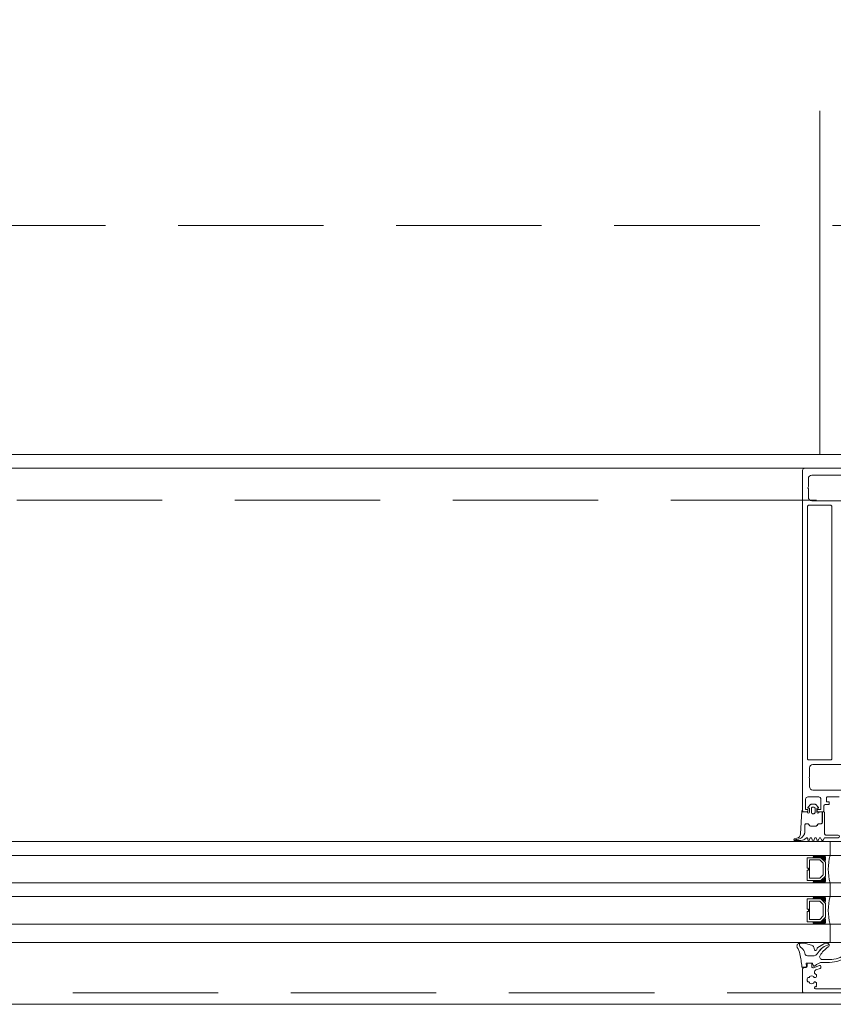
# Model space of a CAD drawing. Header units: millimetres. Extents: x 213386 to 506888, y 183055 to 450952.
# Tile 134 of 256: x 379427 to 379783, y 284292 to 284722. Entities that reach past the tile are written whole.
import ezdxf

# ---------------------------------------------------------------- set-up
doc = ezdxf.new("R2010")
doc.units = ezdxf.units.MM
doc.linetypes.add('CK_Čerchovaná 50', pattern=[6, 3, -1.5, 0, -1.5])
doc.linetypes.add('ČÁRKOVANÁ', pattern=[19.05, 12.7, -6.35])
doc.layers.add('FASÁDA DETAILNÍ', color=255, linetype='Continuous', lineweight=0)
doc.layers.add('TENKA', color=255, linetype='Continuous', lineweight=0)

# ---------------------------------------------------------------- blocks, each defined once
blk = doc.blocks.new('284336')
for points in [[(-0.7, -9.6), (-10, -9.6, 0.414511), (-10.51, -10.11), (-10.51, -15.51, -1), (-11.69, -15.51), (-11.69, -9.6), (-12.69, -8.95, -0.668884), (-12.6, -8.23), (-11.99, -8.01, 0.766384), (-11.99, -7.21), (-12.6, -6.99, -0.76831), (-12.6, -6.23), (-11.99, -6.01, 0.766384), (-11.99, -5.21), (-12.6, -4.99, -0.76831), (-12.6, -4.23), (-11.99, -4.01, 0.766384), (-11.99, -3.21), (-12.6, -2.99, -0.877523), (-12.5, -2.22), (-12.1, -2.22, 0.698129), (-11.83, -1.5, -0.220231), (-12.89, 0.78), (-12.89, 3.45, -0.157143), (-12.82, 3.68), (-12.69, 3.42, -0.067482), (-12.48, 2.53, 0.393136), (-8.66, -1.02), (-6.1, -1.02, -0.414214), (-5.61, -1.51), (-5.61, -2.22, -0.267949), (-5.85, -2.65), (-6.35, -2.93, 0.267949), (-6.61, -3.38), (-6.61, -5.84, 0.267949), (-6.35, -6.29), (-5.85, -6.57, -0.267949), (-5.61, -7), (-5.61, -8.11, 0.414215), (-5.1, -8.62), (-0.41, -8.62), (-0.41, -9.31, -0.414212), (-0.7, -9.6)], [(-0.41, 0), (-0.41, -2, 0.990243), (-0.4, -3.02), (0.9, -3.02, 0.414214), (1.21, -2.71), (1.21, -2.61, -0.668123), (1.71, -2.4), (2.75, -3.45, -0.199004), (2.89, -3.79), (2.89, -5.43, -0.199038), (2.75, -5.77), (1.71, -6.82, -0.668191), (1.21, -6.61), (1.21, -6.51, 0.414214), (0.9, -6.2), (-0.4, -6.2, 0.990269), (-0.41, -7.22), (-0.41, -8.6), (-5.1, -8.6, -0.414215), (-5.59, -8.11), (-5.59, -7, 0.267949), (-5.84, -6.56), (-6.34, -6.27, -0.267949), (-6.59, -5.84), (-6.59, -3.38, -0.267949), (-6.34, -2.95), (-5.84, -2.66, 0.267949), (-5.59, -2.22), (-5.59, -1.51, 0.414214), (-6.1, -1), (-8.66, -1, -0.393156), (-12.46, 2.53, 0.067572), (-12.67, 3.43), (-12.8, 3.7, -0.637545), (-12.12, 3.53), (-11.92, 2.53, 0.344315), (-10.06, 0.91), (0, 0.38, -0.406913), (0.39, 0), (-0.41, 0)], [(1.7, -4.31, 0.414235), (1.2, -3.81), (-0.7, -3.81, 0.414214), (-1.2, -4.31), (-1.2, -4.91, 0.414214), (-0.7, -5.41), (1.2, -5.41, 0.414235), (1.7, -4.91), (1.7, -4.31)]]:
    blk.add_lwpolyline(points, format="xyb", close=True)
blk = doc.blocks.new('433270')
blk.add_lwpolyline([(1, 0, 0.414364), (0, -1), (0, -1.4, 0.255924), (0.23, -1.83, -0.547723), (0.23, -3.17, 0.255924), (0, -3.6), (0, -14.6, 0.414214), (0.3, -14.9), (1.2, -14.9, 0.414214), (1.7, -14.4), (1.7, -10.3, -0.414214), (2, -10), (6, -10, 0.414248), (7, -9), (7, -7.7, 0.414179), (6.5, -7.2), (5.7, -7.2, 0.414232), (5.4, -7.5), (5.4, -8.2, -0.414198), (5.1, -8.5), (2.8, -8.5, -0.414204), (1.8, -7.5), (1.8, -4.49, -0.147432), (1.97, -3.94, 0.147461), (2.4, -2.5), (2.4, -2.3, -0.414214), (2.9, -1.8), (21.87, -1.8, -0.668178), (22.22, -2.65), (22.16, -2.72, 1), (21.59, -3.29), (21.52, -3.35, 0.198912), (21.38, -3.71), (21.38, -4.05, 0.414214), (22.08, -4.75), (22.38, -4.75, 0.576988), (22.64, -4.3, -0.311246), (24.56, -4.3, 0.576988), (24.82, -4.75), (25.3, -4.75, -0.260065), (25.3, -6.65), (24.82, -6.65, 0.576988), (24.56, -7.1, -0.311246), (22.64, -7.1, 0.576988), (22.38, -6.65), (22.08, -6.65, 0.414214), (21.38, -7.35), (21.38, -7.61, 0.267949), (21.63, -8.04), (21.89, -8.2, -0.637047), (21.73, -10), (19.83, -10.7, 0.315299), (19.5, -11.17), (19.5, -11.49, 0.520567), (20.17, -11.96), (22.83, -10.99, -0.520567), (23.5, -11.46), (23.5, -12.5, 0.414062), (24, -13), (25, -13, 0.414186), (25.5, -12.5), (25.5, -11.5, -0.414182), (26, -11), (27, -11, 0.414214), (27.5, -10.5), (27.5, -0.5, 0.414214), (27, 0), (1, 0)], format="xyb", close=True)
blk = doc.blocks.new('284325')
for points in [[(0.84, -5.23, -0.560316), (0.94, -4.73), (1.94, -4.36, 0.3153), (2.14, -4.08), (2.14, -1.89, 0.451558), (1.8, -1.59), (0.9, -1.7, -0.399586), (0.57, -1.46), (0.3, -0.07, -0.415977), (0.53, 0.29, 0.024107), (6.15, 1.24, 0.076636), (8.99, 2.34, -0.577615), (10.79, 1.3), (10.02, 1.37, 0.283171), (9.08, 0.9, -0.168429), (7.07, -0.74), (5.9, -1.16, 0.315302), (5.24, -2.1), (5.24, -4.21, 0.269719), (6.76, -6.82, -0.194797), (10.18, -11.53, -0.342663), (9.17, -11.17, 0.119207), (5.43, -7.59, 0.578571), (3.63, -8.62), (3.63, -11.77, 0.176415), (6.16, -18.72, -1), (5.24, -19.49, -0.176415), (2.43, -11.77), (2.43, -8.89, 0.208286), (0.84, -5.23)], [(8.95, -6.65), (10.32, -8.78, -0.134555), (10.79, -10.63, -0.339795), (10.19, -11.53, 0.194788), (6.76, -6.81, -0.269736), (5.25, -4.21), (5.25, -2.1, -0.315302), (5.9, -1.17), (7.07, -0.74, 0.168429), (9.09, 0.89, -0.283167), (10.01, 1.36), (10.79, 1.29), (10.79, -0.74, -0.070852), (10.71, -1.3), (9.95, -3.93, -0.241839), (9.08, -4.83), (7.93, -5.22, 0.836024), (8.08, -6.19), (8.11, -6.19, -0.255349), (8.95, -6.65)]]:
    blk.add_lwpolyline(points, format="xyb", close=True)

msp = doc.modelspace()

# ---------------------------------------------------------------- linework, layer by layer
at = {"layer": 'FASÁDA DETAILNÍ'}
for p, q in [((379770.14, 284526.15), (376933.14, 284526.15)), ((387044.81, 284363.15), (373041.64, 284363.15)), ((393344.81, 284363.15), (373041.64, 284363.15)), ((380744.81, 284363.15), (374963.47, 284363.15)), ((379781.14, 284363.15), (379438.14, 284363.15)), ((379781.14, 284357.15), (379781.14, 284363.15)), ((373041.64, 284357.15), (387044.81, 284357.15)), ((373041.64, 284357.15), (393344.81, 284357.15)), ((376922.14, 284357.15), (380744.81, 284357.15)), ((379438.14, 284357.15), (379781.14, 284357.15)), ((387044.81, 284345.15), (373041.64, 284345.15)), ((393344.81, 284345.15), (373041.64, 284345.15)), ((380744.81, 284345.15), (376922.14, 284345.15)), ((379781.14, 284345.15), (379438.14, 284345.15)), ((379781.14, 284339.15), (379781.14, 284345.15)), ((373041.64, 284339.15), (387044.81, 284339.15)), ((373041.64, 284339.15), (393344.81, 284339.15)), ((376881.14, 284339.15), (380744.81, 284339.15)), ((379438.14, 284339.15), (379781.14, 284339.15)), ((387044.81, 284327.15), (373041.64, 284327.15)), ((393344.81, 284327.15), (373041.64, 284327.15)), ((380744.81, 284327.15), (376922.14, 284327.15)), ((379781.14, 284327.15), (379438.14, 284327.15)), ((379781.14, 284319.15), (379781.14, 284327.15)), ((373041.64, 284319.15), (399616.64, 284319.15)), ((379438.14, 284319.15), (379781.14, 284319.15))]:
    msp.add_line(p, q, dxfattribs=at)
for points in [[(399616.64, 284292.15), (373036.64, 284292.15), (373036.64, 307972.15), (399616.64, 307972.15)], [(399376.64, 284532.15), (373276.64, 284532.15), (373276.64, 307732.15), (399376.64, 307732.15)], [(379771.14, 284356.15), (379777.14, 284356.15), (379779.14, 284354.15), (379779.14, 284348.15), (379777.14, 284346.15), (379771.14, 284346.15), (379771.14, 284350.65), (379771.64, 284350.65), (379771.64, 284351.65), (379771.14, 284351.65)], [(379772.14, 284347.15), (379772.14, 284355.15), (379776.72, 284355.15), (379778.14, 284353.74), (379778.14, 284348.71), (379776.72, 284347.15)], [(379771.14, 284338.15), (379777.14, 284338.15), (379779.14, 284336.15), (379779.14, 284330.15), (379777.14, 284328.15), (379771.14, 284328.15), (379771.14, 284332.65), (379771.64, 284332.65), (379771.64, 284333.65), (379771.14, 284333.65)], [(379772.14, 284329.15), (379772.14, 284337.15), (379776.72, 284337.15), (379778.14, 284335.74), (379778.14, 284330.71), (379776.72, 284329.15)]]:
    msp.add_lwpolyline(points, close=True, dxfattribs=at)
at = {"layer": 'FASÁDA DETAILNÍ', "linetype": 'ČÁRKOVANÁ', "ltscale": 5}
msp.add_lwpolyline([(399611.64, 284297.15), (373041.64, 284297.15), (373041.64, 307967.15), (399611.64, 307967.15)], close=True, dxfattribs=at)
at = {"layer": 'FASÁDA DETAILNÍ', "color": 7, "linetype": 'ČÁRKOVANÁ', "ltscale": 5}
for points in [[(399396.64, 284512.15), (373256.64, 284512.15), (373256.64, 307752.15), (399396.64, 307752.15)], [(399276.64, 284632.15), (373376.64, 284632.15), (373376.64, 307632.15), (399276.64, 307632.15)]]:
    msp.add_lwpolyline(points, close=True, dxfattribs=at)
at = {"layer": 'FASÁDA DETAILNÍ'}
for points in [[(379795.64, 284526.15), (379770.14, 284526.15, 0.414214), (379769.14, 284525.15), (379769.14, 284525.15), (379769.14, 284376.65, 0.414214), (379769.64, 284376.15), (379770.94, 284376.15, 0.41422), (379771.44, 284376.65), (379771.44, 284377.15), (379770.44, 284377.15), (379770.44, 284381.65, -0.414214), (379771.44, 284382.65), (379776.14, 284382.65, -0.414214), (379777.14, 284381.65), (379777.14, 284377.15), (379775.44, 284377.15), (379775.44, 284376.65, 0.414201), (379775.94, 284376.15), (379777.94, 284376.15, 0.414214), (379778.44, 284376.65), (379778.44, 284378.8, -0.414214), (379778.94, 284379.3), (379780.74, 284379.3), (379780.74, 284380.55), (379779.54, 284380.55), (379779.54, 284382.35, -0.414214), (379779.84, 284382.65), (379785.14, 284382.65, -0.414167)], [(379791.98, 284511.95), (379773.13, 284511.95, -0.414232), (379771.63, 284513.45), (379771.63, 284517.16, -0.399985), (379771.63, 284518.16), (379771.63, 284521.65, -0.414232), (379773.13, 284523.15), (379791.98, 284523.15, 0.116937)], [(379791.99, 284385.65), (379773.63, 284385.65, -0.414214), (379772.13, 284387.15), (379772.13, 284390.66, -0.399985), (379772.13, 284391.66), (379772.13, 284395.35, -0.414214), (379773.63, 284396.85), (379791.99, 284396.85, 0.13165)]]:
    msp.add_lwpolyline(points, format="xyb", dxfattribs=at)
msp.add_lwpolyline([(379771.24, 284399.35), (379771.24, 284509.45, -0.414214), (379771.74, 284509.95), (379781.44, 284509.95, -0.414214), (379781.94, 284509.45), (379781.94, 284399.35, -0.414214), (379781.44, 284398.85), (379771.74, 284398.85, -0.414214), (379771.24, 284399.35)], format="xyb", close=True, dxfattribs=at)
for centre, radius, start, end in [((379773.28, 284356.65), 0.596, 303.0366, 56.9634), ((379773.57, 284356.65), 0.596, 303.0366, 56.9634), ((379773.86, 284356.65), 0.596, 303.0366, 56.9634), ((379774.15, 284356.65), 0.596, 303.0366, 56.9634), ((379774.45, 284356.65), 0.596, 303.0366, 56.9634), ((379774.74, 284356.65), 0.596, 303.0366, 56.9634), ((379775.03, 284356.65), 0.596, 303.0366, 56.9634), ((379775.32, 284356.65), 0.596, 303.0366, 56.9634), ((379775.62, 284356.65), 0.596, 303.0366, 56.9634), ((379775.91, 284356.65), 0.596, 303.0366, 56.9634), ((379776.2, 284356.65), 0.596, 303.0366, 56.9634), ((379776.49, 284356.65), 0.596, 303.0366, 56.9634), ((379776.79, 284356.65), 0.596, 303.0366, 56.9634), ((379776.8, 284356.52), 0.879, 313.9949, 46.4964), ((379776.71, 284356.37), 1.26, 321.9656, 38.4996), ((379776.55, 284356.23), 1.71, 327.2949, 32.6857), ((379776.3, 284356.09), 2.25, 331.5273, 28.4028), ((379775.95, 284355.92), 2.9, 335.3067, 25.2952), ((379775.59, 284355.8), 3.55, 337.2938, 22.409), ((379803.03, 284351.15), 22.7, 164.6728, 195.3272), ((379773.28, 284345.65), 0.596, 303.0366, 56.9634), ((379773.57, 284345.65), 0.596, 303.0366, 56.9634), ((379773.86, 284345.65), 0.596, 303.0366, 56.9634), ((379774.15, 284345.65), 0.596, 303.0366, 56.9634), ((379774.45, 284345.65), 0.596, 303.0366, 56.9634), ((379774.74, 284345.65), 0.596, 303.0366, 56.9634), ((379775.03, 284345.65), 0.596, 303.0366, 56.9634), ((379775.32, 284345.65), 0.596, 303.0366, 56.9634), ((379775.62, 284345.65), 0.596, 303.0366, 56.9634), ((379775.91, 284345.65), 0.596, 303.0366, 56.9634), ((379776.2, 284345.65), 0.596, 303.0366, 56.9634), ((379776.49, 284345.65), 0.596, 303.0366, 56.9634), ((379776.79, 284345.65), 0.596, 303.0366, 56.9634), ((379776.8, 284345.79), 0.879, 313.5036, 46.0051), ((379776.71, 284345.94), 1.26, 321.5004, 38.0344), ((379776.55, 284346.08), 1.71, 327.3143, 32.7051), ((379776.3, 284346.22), 2.25, 331.5972, 28.4727), ((379775.95, 284346.39), 2.9, 334.7048, 24.6933), ((379775.59, 284346.51), 3.55, 337.591, 22.7062), ((379773.28, 284338.65), 0.596, 303.0366, 56.9634), ((379773.57, 284338.65), 0.596, 303.0366, 56.9634), ((379773.86, 284338.65), 0.596, 303.0366, 56.9634), ((379774.15, 284338.65), 0.596, 303.0366, 56.9634), ((379774.45, 284338.65), 0.596, 303.0366, 56.9634), ((379774.74, 284338.65), 0.596, 303.0366, 56.9634), ((379775.03, 284338.65), 0.596, 303.0366, 56.9634), ((379775.32, 284338.65), 0.596, 303.0366, 56.9634), ((379775.62, 284338.65), 0.596, 303.0366, 56.9634), ((379775.91, 284338.65), 0.596, 303.0366, 56.9634), ((379776.2, 284338.65), 0.596, 303.0366, 56.9634), ((379776.49, 284338.65), 0.596, 303.0366, 56.9634), ((379776.79, 284338.65), 0.596, 303.0366, 56.9634), ((379776.8, 284338.52), 0.879, 313.9949, 46.4964), ((379776.71, 284338.37), 1.26, 321.9656, 38.4996), ((379776.55, 284338.23), 1.71, 327.2949, 32.6857), ((379776.3, 284338.09), 2.25, 331.5273, 28.4028), ((379775.95, 284337.92), 2.9, 335.3067, 25.2952), ((379775.59, 284337.8), 3.55, 337.2938, 22.409), ((379803.03, 284333.15), 22.7, 164.6728, 195.3272), ((379773.28, 284327.65), 0.596, 303.0366, 56.9634), ((379773.57, 284327.65), 0.596, 303.0366, 56.9634), ((379773.86, 284327.65), 0.596, 303.0366, 56.9634), ((379774.15, 284327.65), 0.596, 303.0366, 56.9634), ((379774.45, 284327.65), 0.596, 303.0366, 56.9634), ((379774.74, 284327.65), 0.596, 303.0366, 56.9634), ((379775.03, 284327.65), 0.596, 303.0366, 56.9634), ((379775.32, 284327.65), 0.596, 303.0366, 56.9634), ((379775.62, 284327.65), 0.596, 303.0366, 56.9634), ((379775.91, 284327.65), 0.596, 303.0366, 56.9634), ((379776.2, 284327.65), 0.596, 303.0366, 56.9634), ((379776.49, 284327.65), 0.596, 303.0366, 56.9634), ((379776.79, 284327.65), 0.596, 303.0366, 56.9634), ((379776.8, 284327.79), 0.879, 313.5036, 46.0051), ((379776.71, 284327.94), 1.26, 321.5004, 38.0344), ((379776.55, 284328.08), 1.71, 327.3143, 32.7051), ((379776.3, 284328.22), 2.25, 331.5972, 28.4727), ((379775.95, 284328.39), 2.9, 334.7048, 24.6933), ((379775.59, 284328.51), 3.55, 337.591, 22.7062)]:
    msp.add_arc(centre, radius, start, end, dxfattribs=at)
at = {"layer": 'TENKA', "linetype": 'CK_Čerchovaná 50', "ltscale": 50}
msp.add_line((379776.64, 284532.15), (379776.64, 307732.15), dxfattribs=at)

# ---------------------------------------------------------------- block references
at = {"layer": 'FASÁDA DETAILNÍ'}
for name, p, rotation in [('284336', (379769.14, 284376.56), 90), ('284325', (379769.14, 284308.01), 90), ('433270', (379796.64, 284297.15), 180)]:
    msp.add_blockref(name, p, dxfattribs=dict(at, rotation=rotation))

doc.saveas('drawing.dxf')
